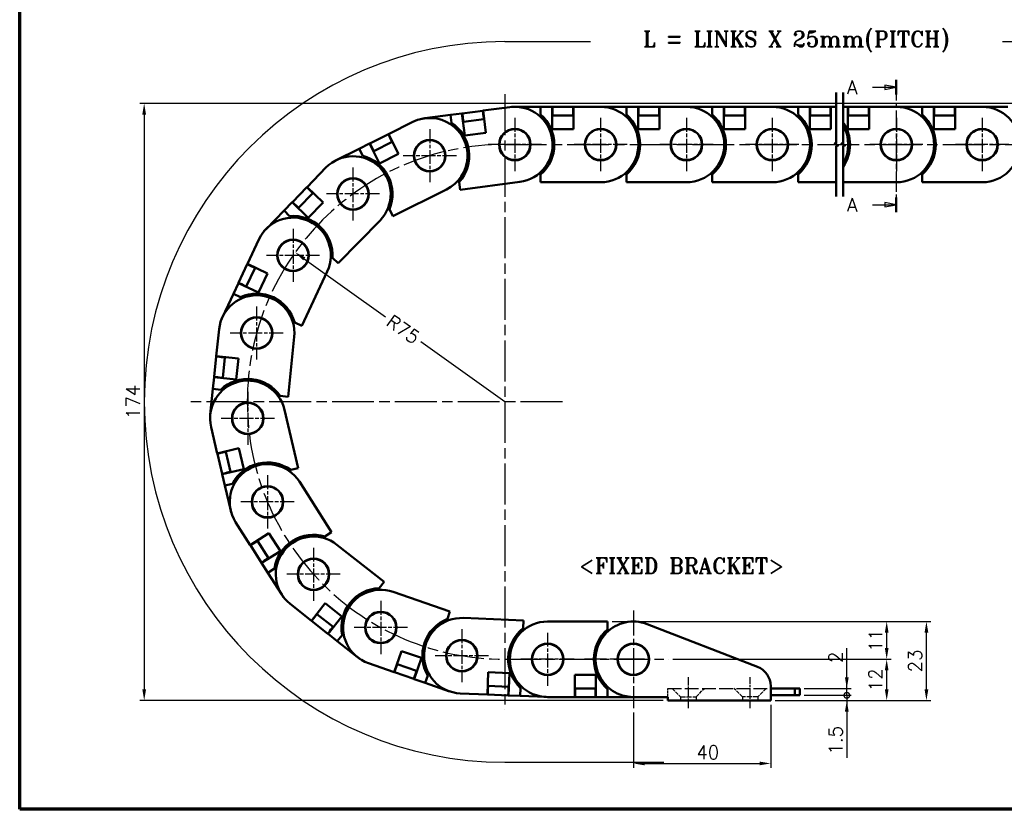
# Model space of a CAD drawing. Header units: millimetres. Extents: x 13 to 533, y -427 to 563.
# Tile 4 of 14: x 13 to 300, y 13 to 243. Entities that reach past the tile are written whole.
import ezdxf

# ---------------------------------------------------------------- set-up
doc = ezdxf.new("R2010")
doc.units = ezdxf.units.MM
doc.header["$LTSCALE"] = 1.3
doc.linetypes.add('CHAIN', pattern=[0.3543, 0.2362, -0.0295, 0.0591, -0.0295])
doc.linetypes.add('DASHED', pattern=[0.2068, 0.1655, -0.0413])
doc.layers.get('0').update_dxf_attribs({"lineweight": 25})
for name, color, linetype, lineweight in [('경계(ISO)', 7, 'Continuous', 70), ('기호(ISO)', 7, 'Continuous', 25), ('단면선(ISO)', 3, 'CHAIN', 25), ('스케치 형상(ISO)', 7, 'Continuous', 25), ('외형선(ISO)', 7, 'Continuous', 50), ('절단선(ISO)', 1, 'Continuous', 50), ('중심 표식(ISO)', 1, 'CHAIN', 25), ('중심선(ISO)', 1, 'CHAIN', 25), ('치수(ISO)', 7, 'Continuous', 25)]:
    doc.layers.add(name, color=color, linetype=linetype, lineweight=lineweight)
doc.styles.add('주 문자 (ISO)', font='tahoma.ttf')
doc.styles.add('한신치수', font='RomanS.shx')
doc.dimstyles.new('한신체인', dxfattribs={"dimscale": 1.3, "dimtxt": 3, "dimasz": 2.5, "dimexe": 1, "dimexo": 1, "dimgap": 1, "dimtad": 1, "dimrnd": 1e-08, "dimdsep": 46, "dimtxsty": '한신치수', "dimcen": 0.09, "dimdle": 10, "dimclrd": 3, "dimclre": 3, "dimclrt": 3, "dimazin": 2, "dimtfac": 1.1684, "dimtmove": 0, "dimatfit": 3, "dimfxl": 0, "dimtolj": 1, "dimlwd": -1, "dimlwe": -1, "dimarcsym": 0})

# ---------------------------------------------------------------- blocks, each defined once
blk = doc.blocks.new('경계 도면틀')
at = {"layer": '경계(ISO)'}
for p, q in [((10, 10), (10, 287)), ((410, 10), (10, 10))]:
    blk.add_line(p, q, dxfattribs=at)
blk = doc.blocks.new('2dTransSection0')
at = {"layer": '단면선(ISO)', "linetype": 'Continuous'}
for p, q in [((206.43, 171.86), (203.93, 172.36)), ((203.93, 172.36), (203.93, 171.36)), ((201.17, 171.86), (203.93, 171.86)), ((203.93, 171.86), (206.43, 171.86)), ((203.93, 171.36), (206.43, 171.86)), ((206.43, 145.53), (203.93, 146.03)), ((203.93, 146.03), (203.93, 145.03)), ((201.17, 145.53), (203.93, 145.53)), ((203.93, 145.53), (206.43, 145.53)), ((203.93, 145.03), (206.43, 145.53))]:
    blk.add_line(p, q, dxfattribs=at)
at = {"layer": '단면선(ISO)', "linetype": 'CHAIN', "ltscale": 14.864354}
blk.add_line((206.43, 173.49), (206.43, 143.89), dxfattribs=at)
at = {"layer": '단면선(ISO)', "linetype": 'Continuous', "lineweight": 50}
for p, q in [((206.43, 173.49), (206.43, 170.23)), ((206.43, 147.16), (206.43, 143.89))]:
    blk.add_line(p, q, dxfattribs=at)
at = {"layer": '단면선(ISO)', "linetype": 'Continuous', "flags": 128}
for points in [[(203.93, 171.36), (206.43, 171.86), (203.93, 172.36), (203.93, 171.36)], [(203.93, 145.03), (206.43, 145.53), (203.93, 146.03), (203.93, 145.03)]]:
    blk.add_lwpolyline(points, dxfattribs=at)
at = {"layer": '단면선(ISO)'}
for points in [[(203.93, 171.36), (206.43, 171.86), (203.93, 172.36), (203.93, 171.36)], [(203.93, 145.03), (206.43, 145.53), (203.93, 146.03), (203.93, 145.03)]]:
    blk.add_solid(points, dxfattribs=at)
at = {"layer": '단면선(ISO)', "char_height": 3, "attachment_point": 7, "style": '한신치수'}
for insert in [(195.44, 170.34), (195.44, 144)]:
    blk.add_mtext('A', dxfattribs=dict(at, insert=insert))
blk = doc.blocks.new('*D12')
at = {"layer": 'Defpoints', "color": 0, "transparency": 16777216}
for p in [(93.28, 175.32), (154.31, 131.72)]:
    blk.add_point(p, dxfattribs=at)
at = {"layer": '치수(ISO)', "color": 3, "transparency": 16777216}
for p, q in [((95.92, 173.43), (119.57, 156.53)), ((154.31, 131.72), (129.85, 149.19))]:
    blk.add_line(p, q, dxfattribs=at)
blk.add_solid([(96.24, 173.87), (95.61, 172.99), (93.28, 175.32)], dxfattribs=at)
at = {"layer": '치수(ISO)', "color": 3, "transparency": 16777216, "insert": (124.71, 152.86), "char_height": 3.9, "attachment_point": 5, "rotation": 324.46, "style": '한신치수'}
blk.add_mtext('\\A1;R75', dxfattribs=at)
blk = doc.blocks.new('FIX BRACKET')
at = {"layer": '기호(ISO)', "color": 2, "insert": (-25.49, 1.86), "char_height": 3.5, "attachment_point": 1, "style": '주 문자 (ISO)'}
blk.add_mtext('\\fRomanT|b0|i0;\\H3.5000;<FIXED BRACKET>', dxfattribs=at)
blk = doc.blocks.new('_DotSmall')
at = {"color": 0, "linetype": 'ByBlock', "const_width": 0.5}
blk.add_lwpolyline([(-0.0625, 0, 1), (0.0625, 0, 1)], format="xyb", close=True, dxfattribs=at)
blk = doc.blocks.new('*D17')
at = {"layer": 'Defpoints', "color": 0, "transparency": 16777216}
for p in [(240.31, 48.22), (240.31, 46.22), (253.99, 48.22)]:
    blk.add_point(p, dxfattribs=at)
at = {"layer": '치수(ISO)', "color": 3, "transparency": 16777216}
for p, q in [((253.99, 51.47), (253.99, 59.92)), ((241.61, 48.22), (255.29, 48.22)), ((241.61, 46.22), (255.29, 46.22)), ((253.99, 46.22), (253.99, 48.22)), ((253.99, 46.22), (253.99, 42.97))]:
    blk.add_line(p, q, dxfattribs=at)
blk.add_solid([(253.44, 51.47), (254.53, 51.47), (253.99, 48.22)], dxfattribs=at)
at = {"layer": '치수(ISO)', "color": 3, "transparency": 16777216, "xscale": 3.25, "yscale": 3.25, "zscale": 3.25, "rotation": 90}
blk.add_blockref('_DotSmall', (253.99, 46.22), dxfattribs=at)
at = {"layer": '치수(ISO)', "color": 3, "transparency": 16777216, "insert": (250.74, 57.32), "char_height": 3.9, "attachment_point": 5, "rotation": 90, "style": '한신치수'}
blk.add_mtext('\\A1;2', dxfattribs=at)
blk = doc.blocks.new('*D19')
at = {"layer": 'Defpoints', "color": 0, "transparency": 16777216}
for p in [(240.31, 46.22), (253.99, 46.22), (231.81, 44.72)]:
    blk.add_point(p, dxfattribs=at)
at = {"layer": '치수(ISO)', "color": 3, "transparency": 16777216}
for p, q in [((253.99, 46.22), (253.99, 52.72)), ((241.61, 46.22), (255.29, 46.22)), ((253.99, 46.22), (253.99, 44.72)), ((233.11, 44.72), (255.29, 44.72)), ((253.99, 41.47), (253.99, 28.01))]:
    blk.add_line(p, q, dxfattribs=at)
blk.add_solid([(253.44, 41.47), (254.53, 41.47), (253.99, 44.72)], dxfattribs=at)
at = {"layer": '치수(ISO)', "color": 3, "transparency": 16777216, "xscale": 3.25, "yscale": 3.25, "zscale": 3.25, "rotation": 270}
blk.add_blockref('_DotSmall', (253.99, 46.22), dxfattribs=at)
at = {"layer": '치수(ISO)', "color": 3, "transparency": 16777216, "insert": (250.74, 33.12), "char_height": 3.9, "attachment_point": 5, "rotation": 90, "style": '한신치수'}
blk.add_mtext('\\A1;1.5', dxfattribs=at)
blk = doc.blocks.new('*D20')
at = {"layer": 'Defpoints', "color": 0, "transparency": 16777216}
for p in [(201.98, 56.72), (265.61, 56.72), (231.81, 44.72)]:
    blk.add_point(p, dxfattribs=at)
at = {"layer": '치수(ISO)', "color": 3, "transparency": 16777216}
for p, q in [((203.28, 56.72), (266.91, 56.72)), ((265.61, 47.97), (265.61, 53.47)), ((233.11, 44.72), (266.91, 44.72))]:
    blk.add_line(p, q, dxfattribs=at)
for points in [[(265.07, 53.47), (266.15, 53.47), (265.61, 56.72)], [(265.07, 47.97), (266.15, 47.97), (265.61, 44.72)]]:
    blk.add_solid(points, dxfattribs=at)
at = {"layer": '치수(ISO)', "color": 3, "transparency": 16777216, "insert": (262.36, 50.72), "char_height": 3.9, "attachment_point": 5, "rotation": 90, "style": '한신치수'}
blk.add_mtext('\\A1;12', dxfattribs=at)
blk = doc.blocks.new('*D21')
at = {"layer": 'Defpoints', "color": 0, "transparency": 16777216}
for p in [(184.31, 67.72), (277.19, 67.72), (231.81, 44.72)]:
    blk.add_point(p, dxfattribs=at)
at = {"layer": '치수(ISO)', "color": 3, "transparency": 16777216}
for p, q in [((185.61, 67.72), (278.49, 67.72)), ((277.19, 47.97), (277.19, 64.47)), ((233.11, 44.72), (278.49, 44.72))]:
    blk.add_line(p, q, dxfattribs=at)
for points in [[(276.65, 64.47), (277.74, 64.47), (277.19, 67.72)], [(276.65, 47.97), (277.74, 47.97), (277.19, 44.72)]]:
    blk.add_solid(points, dxfattribs=at)
at = {"layer": '치수(ISO)', "color": 3, "transparency": 16777216, "insert": (273.94, 56.22), "char_height": 3.9, "attachment_point": 5, "rotation": 90, "style": '한신치수'}
blk.add_mtext('\\A1;23', dxfattribs=at)
blk = doc.blocks.new('*D32')
at = {"layer": 'Defpoints', "color": 0, "transparency": 16777216}
for p in [(231.81, 44.72), (191.81, 42.47), (231.81, 26.36)]:
    blk.add_point(p, dxfattribs=at)
at = {"layer": '치수(ISO)', "color": 3, "transparency": 16777216}
for p, q in [((231.81, 43.42), (231.81, 25.06)), ((191.81, 41.17), (191.81, 25.06)), ((195.06, 26.36), (228.56, 26.36))]:
    blk.add_line(p, q, dxfattribs=at)
for points in [[(195.06, 26.91), (195.06, 25.82), (191.81, 26.36)], [(228.56, 26.91), (228.56, 25.82), (231.81, 26.36)]]:
    blk.add_solid(points, dxfattribs=at)
at = {"layer": '치수(ISO)', "color": 3, "transparency": 16777216, "insert": (213.49, 29.61), "char_height": 3.9, "attachment_point": 5, "style": '한신치수'}
blk.add_mtext('\\A1;40', dxfattribs=at)
blk = doc.blocks.new('*D33')
at = {"layer": 'Defpoints', "color": 0, "transparency": 16777216}
for p in [(328.4, 218.72), (49.27, 44.72), (201.81, 44.72)]:
    blk.add_point(p, dxfattribs=at)
at = {"layer": '치수(ISO)', "color": 3, "transparency": 16777216}
for p, q in [((327.1, 218.72), (47.97, 218.72)), ((49.27, 215.47), (49.27, 47.97)), ((200.51, 44.72), (47.97, 44.72))]:
    blk.add_line(p, q, dxfattribs=at)
for points in [[(48.73, 215.47), (49.82, 215.47), (49.27, 218.72)], [(48.73, 47.97), (49.82, 47.97), (49.27, 44.72)]]:
    blk.add_solid(points, dxfattribs=at)
at = {"layer": '치수(ISO)', "color": 3, "transparency": 16777216, "insert": (46.02, 131.72), "char_height": 3.9, "attachment_point": 5, "rotation": 90, "style": '한신치수'}
blk.add_mtext('\\A1;174', dxfattribs=at)
blk = doc.blocks.new('*D35')
at = {"layer": 'Defpoints', "color": 0, "transparency": 16777216}
for p in [(184.31, 67.72), (265.61, 67.72), (201.98, 56.72)]:
    blk.add_point(p, dxfattribs=at)
at = {"layer": '치수(ISO)', "color": 3, "transparency": 16777216}
for p, q in [((185.61, 67.72), (266.91, 67.72)), ((265.61, 59.97), (265.61, 64.47)), ((203.28, 56.72), (266.91, 56.72))]:
    blk.add_line(p, q, dxfattribs=at)
for points in [[(265.07, 64.47), (266.15, 64.47), (265.61, 67.72)], [(265.07, 59.97), (266.15, 59.97), (265.61, 56.72)]]:
    blk.add_solid(points, dxfattribs=at)
at = {"layer": '치수(ISO)', "color": 3, "transparency": 16777216, "insert": (262.36, 62.22), "char_height": 3.9, "attachment_point": 5, "rotation": 90, "style": '한신치수'}
blk.add_mtext('\\A1;11', dxfattribs=at)

msp = doc.modelspace()

# ---------------------------------------------------------------- linework, layer by layer
at = {"layer": '스케치 형상(ISO)', "color": 3}
for p, q in [((154.307, 236.723), (179.307, 236.723)), ((299.307, 236.723), (324.307, 236.723)), ((154.307, 26.723), (200.68, 26.723))]:
    msp.add_line(p, q, dxfattribs=at)
at = {"layer": '스케치 형상(ISO)', "color": 1, "linetype": 'CHAIN', "lineweight": 25, "ltscale": 38.940559}
msp.add_line((154.307, 221.401), (154.307, 42.044), dxfattribs=at)
at = {"layer": '스케치 형상(ISO)', "color": 1, "linetype": 'CHAIN', "ltscale": 39.586067}
msp.add_line((154.307, 206.723), (318.404, 206.723), dxfattribs=at)
at = {"layer": '스케치 형상(ISO)', "color": 1, "linetype": 'CHAIN', "lineweight": 25, "ltscale": 39.740543}
msp.add_line((171.14, 131.723), (61.316, 131.723), dxfattribs=at)
at = {"layer": '스케치 형상(ISO)', "color": 1, "linetype": 'CHAIN', "ltscale": 34.501469}
msp.add_line((154.307, 56.723), (201.981, 56.723), dxfattribs=at)
at = {"layer": '스케치 형상(ISO)', "color": 2, "linetype": 'DASHED', "lineweight": 25, "ltscale": 3.661007}
msp.add_line((201.808, 45.723), (201.808, 48.223), dxfattribs=at)
at = {"layer": '스케치 형상(ISO)', "color": 2, "linetype": 'DASHED', "lineweight": 25, "ltscale": 18.598423}
msp.add_line((201.808, 48.223), (231.808, 48.223), dxfattribs=at)
at = {"layer": '스케치 형상(ISO)', "color": 2, "linetype": 'DASHED', "lineweight": 25, "ltscale": 5.073935}
for p, q in [((203.108, 48.223), (205.558, 45.773)), ((210.058, 45.773), (212.508, 48.223)), ((223.558, 45.773), (221.108, 48.223)), ((230.508, 48.223), (228.058, 45.773))]:
    msp.add_line(p, q, dxfattribs=at)
at = {"layer": '스케치 형상(ISO)', "color": 2, "linetype": 'DASHED', "lineweight": 25, "ltscale": 6.589892}
for p, q in [((205.558, 45.773), (210.058, 45.773)), ((228.058, 45.773), (223.558, 45.773))]:
    msp.add_line(p, q, dxfattribs=at)
at = {"layer": '스케치 형상(ISO)', "color": 2, "linetype": 'DASHED', "lineweight": 25, "ltscale": 1.537565}
for p, q in [((205.558, 45.773), (205.558, 44.723)), ((210.058, 45.773), (210.058, 44.723)), ((223.558, 45.773), (223.558, 44.723)), ((228.058, 45.773), (228.058, 44.723))]:
    msp.add_line(p, q, dxfattribs=at)
at = {"layer": '스케치 형상(ISO)', "color": 3}
msp.add_arc((154.307, 131.723), 105, 90, 270, dxfattribs=at)
at = {"layer": '스케치 형상(ISO)', "color": 1, "linetype": 'CHAIN', "ltscale": 39.350773}
msp.add_arc((154.307, 131.723), 75, 90, 270, dxfattribs=at)
at = {"layer": '외형선(ISO)'}
for p, q in [((131.055, 214.384), (138.491, 215.358)), ((138.491, 215.358), (141.862, 215.799)), ((138.491, 215.358), (138.787, 213.095)), ((141.862, 215.799), (141.961, 215.812)), ((142.706, 209.354), (141.862, 215.799)), ((147.911, 216.591), (141.961, 215.812)), ((142.091, 214.82), (141.961, 215.812)), ((147.911, 216.591), (148.01, 216.604)), ((147.911, 216.591), (148.04, 215.599)), ((148.01, 216.604), (155.843, 217.629)), ((148.01, 216.604), (148.854, 210.159)), ((148.04, 215.599), (148.105, 215.104)), ((156.271, 217.677), (156.271, 217.677)), ((157.271, 217.723), (164.771, 217.723)), ((164.771, 217.723), (168.171, 217.723)), ((164.771, 217.723), (164.771, 215.44)), ((168.171, 217.723), (168.271, 217.723)), ((168.171, 211.223), (168.171, 217.723)), ((168.171, 215.223), (168.271, 215.223)), ((168.271, 216.723), (168.271, 217.723)), ((174.271, 217.723), (168.271, 217.723)), ((168.271, 216.723), (168.271, 216.223)), ((168.271, 215.223), (168.271, 216.223)), ((168.271, 215.223), (174.271, 215.223)), ((174.271, 217.723), (174.271, 216.723)), ((174.271, 217.723), (174.371, 217.723)), ((174.271, 216.723), (174.271, 216.223)), ((174.271, 216.223), (174.271, 215.223)), ((174.271, 215.223), (174.371, 215.223)), ((174.371, 217.723), (174.371, 211.223)), ((174.371, 217.723), (182.271, 217.723)), ((182.271, 217.723), (189.771, 217.723)), ((189.771, 217.723), (193.171, 217.723)), ((189.771, 217.723), (189.771, 215.44)), ((193.171, 217.723), (193.271, 217.723)), ((193.171, 211.223), (193.171, 217.723)), ((193.171, 215.223), (193.271, 215.223)), ((193.271, 216.723), (193.271, 217.723)), ((199.271, 217.723), (193.271, 217.723)), ((193.271, 216.723), (193.271, 216.223)), ((193.271, 215.223), (193.271, 216.223)), ((193.271, 215.223), (199.271, 215.223)), ((199.271, 217.723), (199.271, 216.723)), ((199.271, 217.723), (199.371, 217.723)), ((199.271, 216.723), (199.271, 216.223)), ((199.271, 216.223), (199.271, 215.223)), ((199.271, 215.223), (199.371, 215.223)), ((199.371, 217.723), (199.371, 211.223)), ((199.371, 217.723), (207.271, 217.723)), ((207.271, 217.723), (214.771, 217.723)), ((214.771, 217.723), (218.171, 217.723)), ((214.771, 217.723), (214.771, 215.44)), ((218.171, 217.723), (218.271, 217.723)), ((218.171, 211.223), (218.171, 217.723)), ((218.171, 215.223), (218.271, 215.223)), ((218.271, 216.723), (218.271, 217.723)), ((224.271, 217.723), (218.271, 217.723)), ((218.271, 216.723), (218.271, 216.223)), ((218.271, 215.223), (218.271, 216.223)), ((218.271, 215.223), (224.271, 215.223)), ((224.271, 217.723), (224.271, 216.723)), ((224.271, 217.723), (224.371, 217.723)), ((224.271, 216.723), (224.271, 216.223)), ((224.271, 216.223), (224.271, 215.223)), ((224.271, 215.223), (224.371, 215.223)), ((224.371, 217.723), (224.371, 211.223)), ((224.371, 217.723), (232.271, 217.723)), ((232.271, 217.723), (239.771, 217.723)), ((239.771, 217.723), (243.171, 217.723)), ((239.771, 217.723), (239.771, 215.44)), ((243.171, 217.723), (243.271, 217.723)), ((243.171, 211.223), (243.171, 217.723)), ((243.171, 215.223), (243.271, 215.223)), ((243.271, 216.723), (243.271, 217.723)), ((249.271, 217.723), (243.271, 217.723)), ((243.271, 216.723), (243.271, 216.223)), ((243.271, 215.223), (243.271, 216.223)), ((243.271, 215.223), (249.271, 215.223)), ((249.271, 217.723), (249.271, 216.723)), ((249.271, 217.723), (249.371, 217.723)), ((249.271, 216.723), (249.271, 216.223)), ((249.271, 216.223), (249.271, 215.223)), ((249.271, 215.223), (249.371, 215.223)), ((249.371, 217.723), (249.371, 211.223)), ((249.371, 217.723), (250.937, 217.723)), ((252.937, 217.723), (254.326, 217.723)), ((254.326, 217.723), (254.426, 217.723)), ((254.326, 211.223), (254.326, 217.723)), ((254.326, 215.223), (254.426, 215.223)), ((260.426, 217.723), (254.426, 217.723)), ((254.426, 216.723), (254.426, 217.723)), ((254.426, 216.723), (254.426, 216.223)), ((254.426, 215.223), (254.426, 216.223)), ((254.426, 215.223), (260.426, 215.223)), ((260.426, 217.723), (260.526, 217.723)), ((260.426, 217.723), (260.426, 216.723)), ((260.426, 216.723), (260.426, 216.223)), ((260.426, 216.223), (260.426, 215.223)), ((260.426, 215.223), (260.526, 215.223)), ((260.526, 217.723), (260.526, 211.223)), ((260.526, 217.723), (268.426, 217.723)), ((268.426, 217.723), (275.926, 217.723)), ((275.926, 217.723), (279.326, 217.723)), ((275.926, 217.723), (275.926, 215.44)), ((279.326, 217.723), (279.426, 217.723)), ((279.326, 211.223), (279.326, 217.723)), ((279.326, 215.223), (279.426, 215.223)), ((285.426, 217.723), (279.426, 217.723)), ((279.426, 216.723), (279.426, 217.723)), ((279.426, 216.723), (279.426, 216.223)), ((279.426, 215.223), (279.426, 216.223)), ((279.426, 215.223), (285.426, 215.223)), ((285.426, 217.723), (285.526, 217.723)), ((285.426, 217.723), (285.426, 216.723)), ((285.426, 216.723), (285.426, 216.223)), ((285.426, 216.223), (285.426, 215.223)), ((285.426, 215.223), (285.526, 215.223)), ((285.526, 217.723), (285.526, 211.223)), ((285.526, 217.723), (293.426, 217.723)), ((293.426, 217.723), (300.926, 217.723)), ((120.503, 209.794), (127.572, 213.32)), ((130.069, 214.209), (130.069, 214.209)), ((142.091, 214.82), (142.156, 214.325)), ((142.286, 213.333), (142.156, 214.325)), ((142.187, 213.32), (142.286, 213.333)), ((142.286, 213.333), (148.235, 214.112)), ((148.105, 215.104), (148.235, 214.112)), ((148.235, 214.112), (148.334, 214.125)), ((120.414, 209.749), (115.045, 207.071)), ((120.414, 209.749), (120.503, 209.794)), ((120.414, 209.749), (120.86, 208.854)), ((120.503, 209.794), (123.405, 203.977)), ((148.854, 210.159), (142.706, 209.354)), ((174.371, 211.223), (168.171, 211.223)), ((199.371, 211.223), (193.171, 211.223)), ((224.371, 211.223), (218.171, 211.223)), ((249.371, 211.223), (243.171, 211.223)), ((260.526, 211.223), (254.326, 211.223)), ((285.526, 211.223), (279.326, 211.223)), ((111.913, 205.508), (114.955, 207.026)), ((114.955, 207.026), (115.045, 207.071)), ((117.857, 201.21), (114.955, 207.026)), ((115.491, 206.176), (115.045, 207.071)), ((116.161, 204.834), (121.53, 207.512)), ((120.86, 208.854), (121.083, 208.407)), ((121.083, 208.407), (121.53, 207.512)), ((121.53, 207.512), (121.619, 207.557)), ((105.201, 202.161), (111.913, 205.508)), ((111.913, 205.508), (112.931, 203.466)), ((115.491, 206.176), (115.714, 205.729)), ((116.161, 204.834), (115.714, 205.729)), ((116.071, 204.789), (116.161, 204.834)), ((123.405, 203.977), (117.857, 201.21)), ((104.327, 201.674), (104.327, 201.673)), ((96.722, 194.346), (102.239, 200)), ((164.253, 198.223), (164.771, 198.223)), ((164.771, 198.223), (164.771, 198.005)), ((164.771, 198.005), (164.771, 195.723)), ((189.253, 198.223), (189.771, 198.223)), ((189.771, 198.223), (189.771, 198.005)), ((189.771, 198.005), (189.771, 195.723)), ((214.253, 198.223), (214.771, 198.223)), ((214.771, 198.223), (214.771, 198.005)), ((214.771, 198.005), (214.771, 195.723)), ((239.253, 198.223), (239.771, 198.223)), ((239.771, 198.223), (239.771, 198.005)), ((239.771, 198.005), (239.771, 195.723)), ((275.409, 198.223), (275.926, 198.223)), ((275.926, 198.223), (275.926, 198.005)), ((275.926, 198.005), (275.926, 195.723)), ((140.509, 195.955), (141.023, 196.023)), ((141.023, 196.023), (141.051, 195.807)), ((141.051, 195.807), (141.347, 193.544)), ((158.699, 195.816), (141.347, 193.544)), ((182.271, 195.723), (164.771, 195.723)), ((207.271, 195.723), (189.771, 195.723)), ((232.271, 195.723), (214.771, 195.723)), ((250.937, 195.723), (239.771, 195.723)), ((268.426, 195.723), (252.937, 195.723)), ((293.426, 195.723), (275.926, 195.723)), ((96.652, 194.274), (92.461, 189.98)), ((94.25, 188.234), (98.441, 192.528)), ((96.652, 194.274), (96.722, 194.346)), ((96.652, 194.274), (97.367, 193.576)), ((96.722, 194.346), (101.373, 189.806)), ((97.367, 193.576), (97.725, 193.227)), ((97.725, 193.227), (98.441, 192.528)), ((98.441, 192.528), (98.511, 192.6)), ((137.393, 193.634), (121.733, 185.822)), ((90.017, 187.475), (92.391, 189.909)), ((92.391, 189.909), (92.461, 189.98)), ((97.043, 185.369), (92.391, 189.909)), ((93.177, 189.282), (92.461, 189.98)), ((101.373, 189.806), (97.043, 185.369)), ((84.779, 182.108), (90.017, 187.475)), ((90.017, 187.475), (91.65, 185.881)), ((93.177, 189.282), (93.535, 188.933)), ((94.25, 188.234), (93.535, 188.933)), ((94.181, 188.163), (94.25, 188.234)), ((120.154, 187.828), (120.617, 188.059)), ((120.617, 188.059), (120.714, 187.864)), ((120.714, 187.864), (121.733, 185.822)), ((117.984, 184.635), (105.762, 172.11)), ((84.113, 181.36), (84.113, 181.36)), ((79.338, 171.94), (82.691, 179.093)), ((103.611, 173.486), (103.973, 173.856)), ((103.973, 173.856), (104.129, 173.704)), ((104.129, 173.704), (105.762, 172.11)), ((79.296, 171.849), (76.749, 166.417)), ((79.013, 165.356), (81.56, 170.788)), ((79.296, 171.849), (79.338, 171.94)), ((79.296, 171.849), (80.201, 171.425)), ((79.338, 171.94), (85.224, 169.181)), ((80.201, 171.425), (80.654, 171.213)), ((80.654, 171.213), (81.56, 170.788)), ((81.56, 170.788), (81.602, 170.879)), ((102.611, 169.757), (95.185, 153.911)), ((76.707, 166.326), (76.749, 166.417)), ((77.655, 165.992), (76.749, 166.417)), ((85.224, 169.181), (82.593, 163.567)), ((75.264, 163.247), (76.707, 166.326)), ((82.593, 163.567), (76.707, 166.326)), ((77.655, 165.992), (78.108, 165.78)), ((79.013, 165.356), (78.108, 165.78)), ((78.971, 165.265), (79.013, 165.356)), ((72.081, 156.456), (75.264, 163.247)), ((75.264, 163.247), (77.331, 162.279)), ((71.698, 155.531), (71.698, 155.531)), ((92.701, 154.503), (92.921, 154.972)), ((92.921, 154.972), (93.118, 154.879)), ((70.285, 145.065), (71.1, 152.923)), ((93.118, 154.879), (95.185, 153.911)), ((92.983, 150.653), (91.177, 133.246)), ((70.275, 144.966), (69.655, 138.998)), ((70.275, 144.966), (70.285, 145.065)), ((70.275, 144.966), (71.269, 144.863)), ((70.285, 145.065), (76.75, 144.395)), ((71.269, 144.863), (71.767, 144.811)), ((71.767, 144.811), (72.761, 144.708)), ((72.142, 138.74), (72.761, 144.708)), ((72.761, 144.708), (72.772, 144.807)), ((76.75, 144.395), (76.11, 138.228)), ((69.294, 135.517), (69.645, 138.899)), ((69.645, 138.899), (69.655, 138.998)), ((76.11, 138.228), (69.645, 138.899)), ((70.65, 138.895), (69.655, 138.998)), ((70.65, 138.895), (71.147, 138.843)), ((72.142, 138.74), (71.147, 138.843)), ((72.132, 138.641), (72.142, 138.74)), ((68.52, 128.057), (69.294, 135.517)), ((69.294, 135.517), (71.564, 135.281)), ((88.637, 132.989), (88.69, 133.504)), ((88.69, 133.504), (88.907, 133.482)), ((88.907, 133.482), (91.177, 133.246)), ((90.168, 129.445), (94.183, 112.412)), ((68.462, 127.057), (68.462, 127.057)), ((70.567, 116.708), (68.755, 124.398)), ((70.567, 116.708), (76.894, 118.2)), ((76.894, 118.2), (78.317, 112.165)), ((70.59, 116.611), (70.567, 116.708)), ((70.59, 116.611), (71.564, 116.84)), ((70.59, 116.611), (71.967, 110.771)), ((71.564, 116.84), (72.05, 116.955)), ((72.05, 116.955), (73.024, 117.185)), ((73.024, 117.185), (73.001, 117.282)), ((74.4, 111.345), (73.024, 117.185)), ((78.317, 112.165), (71.99, 110.674)), ((91.75, 111.839), (91.962, 111.889)), ((91.962, 111.889), (94.183, 112.412)), ((72.94, 111.001), (71.967, 110.771)), ((71.99, 110.674), (71.967, 110.771)), ((72.77, 107.364), (71.99, 110.674)), ((72.94, 111.001), (73.427, 111.115)), ((74.4, 111.345), (73.427, 111.115)), ((74.423, 111.247), (74.4, 111.345)), ((91.869, 111.335), (91.75, 111.839)), ((72.77, 107.364), (74.991, 107.888)), ((74.491, 100.065), (72.77, 107.364)), ((94.48, 108.491), (103.87, 93.724)), ((74.765, 99.102), (74.765, 99.102)), ((80.154, 90.02), (75.915, 96.686)), ((80.154, 90.02), (85.639, 93.507)), ((85.639, 93.507), (88.966, 88.276)), ((101.761, 92.382), (101.944, 92.499)), ((102.038, 91.945), (101.761, 92.382)), ((101.944, 92.499), (103.87, 93.724)), ((80.208, 89.935), (80.154, 90.02)), ((80.208, 89.935), (81.052, 90.472)), ((80.208, 89.935), (83.428, 84.872)), ((81.052, 90.472), (81.474, 90.74)), ((81.474, 90.74), (82.318, 91.277)), ((82.318, 91.277), (82.264, 91.361)), ((85.537, 86.214), (82.318, 91.277)), ((105.439, 90.118), (119.161, 79.258)), ((88.966, 88.276), (83.481, 84.788)), ((85.537, 86.214), (84.693, 85.677)), ((85.591, 86.129), (85.537, 86.214)), ((84.272, 85.409), (83.428, 84.872)), ((83.481, 84.788), (83.428, 84.872)), ((85.306, 81.919), (83.481, 84.788)), ((84.272, 85.409), (84.693, 85.677)), ((85.306, 81.919), (87.232, 83.143)), ((89.33, 75.59), (85.306, 81.919)), ((117.61, 77.297), (117.745, 77.468)), ((117.745, 77.468), (119.161, 79.258)), ((89.905, 74.771), (89.905, 74.771)), ((118.016, 76.976), (117.61, 77.297)), ((121.828, 76.368), (138.358, 70.621)), ((97.981, 67.964), (91.786, 72.867)), ((97.981, 67.964), (102.015, 73.061)), ((102.015, 73.061), (106.876, 69.214)), ((98.68, 68.686), (98.99, 69.079)), ((98.99, 69.079), (99.611, 69.863)), ((99.611, 69.863), (99.532, 69.925)), ((104.315, 66.139), (99.611, 69.863)), ((106.876, 69.214), (102.842, 64.117)), ((137.608, 68.465), (138.358, 70.621)), ((98.059, 67.902), (97.981, 67.964)), ((98.059, 67.902), (98.68, 68.686)), ((98.059, 67.902), (102.764, 64.179)), ((104.315, 66.139), (103.695, 65.355)), ((104.394, 66.077), (104.315, 66.139)), ((137.537, 68.259), (137.608, 68.465)), ((138.026, 68.089), (137.537, 68.259)), ((142.289, 68.758), (159.774, 68.027)), ((159.679, 65.746), (159.774, 68.027)), ((166.808, 67.723), (184.308, 67.723)), ((184.308, 65.44), (184.308, 67.723)), ((195.781, 66.98), (227.975, 54.507)), ((103.384, 64.963), (102.764, 64.179)), ((102.842, 64.117), (102.764, 64.179)), ((105.508, 62.007), (102.842, 64.117)), ((103.384, 64.963), (103.695, 65.355)), ((105.508, 62.007), (106.925, 63.796)), ((159.67, 65.529), (159.679, 65.746)), ((160.187, 65.507), (159.67, 65.529)), ((184.308, 65.223), (184.308, 65.44)), ((184.825, 65.223), (184.308, 65.223)), ((111.389, 57.352), (105.508, 62.007)), ((122.065, 52.993), (124.2, 59.133)), ((124.2, 59.133), (130.056, 57.097)), ((112.202, 56.767), (112.202, 56.767)), ((122.065, 52.993), (114.604, 55.588)), ((122.652, 54.377), (122.981, 55.322)), ((122.981, 55.322), (122.886, 55.355)), ((128.648, 53.352), (122.981, 55.322)), ((130.056, 57.097), (127.922, 50.957)), ((122.16, 52.961), (122.065, 52.993)), ((122.16, 52.961), (122.488, 53.905)), ((122.16, 52.961), (127.827, 50.99)), ((122.488, 53.905), (122.652, 54.377)), ((128.156, 51.935), (127.827, 50.99)), ((128.156, 51.935), (128.32, 52.407)), ((128.648, 53.352), (128.32, 52.407)), ((128.743, 53.319), (128.648, 53.352)), ((131.133, 49.841), (131.882, 51.997)), ((149.263, 46.447), (149.534, 52.942)), ((149.534, 52.942), (155.729, 52.682)), ((155.729, 52.682), (155.457, 46.188)), ((174.708, 52.223), (180.908, 52.223)), ((174.708, 45.723), (174.708, 52.223)), ((180.908, 52.223), (180.908, 45.723)), ((127.922, 50.957), (127.827, 50.99)), ((131.133, 49.841), (127.922, 50.957)), ((138.217, 47.378), (131.133, 49.841)), ((149.467, 48.941), (149.367, 48.945)), ((149.425, 47.942), (149.467, 48.941)), ((155.462, 48.69), (149.467, 48.941)), ((231.808, 48.913), (231.808, 44.723)), ((149.263, 46.447), (141.369, 46.778)), ((149.362, 46.443), (149.263, 46.447)), ((149.362, 46.443), (149.404, 47.442)), ((149.362, 46.443), (155.357, 46.192)), ((149.404, 47.442), (149.425, 47.942)), ((155.399, 47.191), (155.357, 46.192)), ((155.457, 46.188), (155.357, 46.192)), ((155.399, 47.191), (155.42, 47.691)), ((155.462, 48.69), (155.42, 47.691)), ((158.854, 46.046), (155.457, 46.188)), ((155.562, 48.686), (155.462, 48.69)), ((158.854, 46.046), (158.95, 48.326)), ((166.348, 45.732), (158.854, 46.046)), ((174.808, 48.223), (174.708, 48.223)), ((174.808, 47.223), (174.808, 48.223)), ((180.808, 48.223), (174.808, 48.223)), ((174.808, 46.723), (174.808, 47.223)), ((174.808, 45.723), (174.808, 46.723)), ((180.808, 48.223), (180.808, 47.223)), ((180.908, 48.223), (180.808, 48.223)), ((180.808, 46.723), (180.808, 47.223)), ((180.808, 46.723), (180.808, 45.723)), ((184.308, 45.723), (184.308, 48.005)), ((238.808, 48.223), (231.808, 48.223)), ((238.808, 46.223), (231.808, 46.223)), ((238.808, 48.223), (238.808, 46.223)), ((240.308, 48.223), (238.808, 48.223)), ((240.308, 46.223), (238.808, 46.223)), ((240.308, 48.223), (240.308, 46.223)), ((174.708, 45.723), (166.808, 45.723)), ((174.808, 45.723), (174.708, 45.723)), ((174.808, 45.723), (180.808, 45.723)), ((180.908, 45.723), (180.808, 45.723)), ((184.308, 45.723), (180.908, 45.723)), ((191.808, 45.723), (184.308, 45.723)), ((201.808, 45.723), (191.808, 45.723)), ((201.808, 44.723), (201.808, 45.723)), ((231.808, 44.723), (201.808, 44.723))]:
    msp.add_line(p, q, dxfattribs=at)
for centre, radius in [((157.271, 206.723), 4.6), ((157.271, 206.723), 4.5), ((182.271, 206.723), 4.6), ((182.271, 206.723), 4.5), ((207.271, 206.723), 4.6), ((207.271, 206.723), 4.5), ((232.271, 206.723), 4.6), ((232.271, 206.723), 4.5), ((268.426, 206.723), 4.6), ((268.426, 206.723), 4.5), ((293.426, 206.723), 4.6), ((293.426, 206.723), 4.5), ((132.483, 203.477), 4.6), ((132.483, 203.477), 4.5), ((110.112, 192.317), 4.6), ((110.112, 192.317), 4.5), ((92.651, 174.425), 4.6), ((92.651, 174.425), 4.5), ((82.042, 151.788), 4.6), ((82.041, 151.788), 4.5), ((79.461, 126.921), 4.6), ((79.461, 126.921), 4.5), ((85.198, 102.588), 4.6), ((85.197, 102.588), 4.5), ((98.613, 81.493), 4.6), ((98.612, 81.492), 4.5), ((118.216, 65.978), 4.6), ((118.216, 65.978), 4.5), ((141.829, 57.768), 4.6), ((141.829, 57.768), 4.5), ((166.808, 56.723), 4.6), ((166.808, 56.723), 4.5), ((191.808, 56.723), 4.6), ((191.808, 56.723), 4.5)]:
    msp.add_circle(centre, radius, dxfattribs=at)
for centre, radius, start, end in [((157.271, 206.723), 11, 277.45954, 97.45954), ((157.271, 206.723), 11, 90, 95.21591), ((157.271, 206.723), 11.5, 310.70571, 49.29429), ((182.271, 206.723), 11, 270, 90), ((182.271, 206.723), 11.5, 310.70571, 49.29429), ((207.271, 206.723), 11, 270, 90), ((207.271, 206.723), 11.5, 310.70571, 49.29429), ((232.271, 206.723), 11, 270, 90), ((232.271, 206.723), 11.5, 310.70571, 49.29429), ((268.426, 206.723), 11, 270, 90), ((268.426, 206.723), 11.5, 310.70571, 49.29429), ((293.426, 206.723), 11, 270, 90), ((132.483, 203.477), 11, 296.51159, 116.51159), ((132.483, 203.477), 11, 97.45954, 102.67545), ((132.483, 203.477), 11.5, 318.16525, 56.75384), ((243.426, 206.723), 11.5, 325.7936, 34.2064), ((243.426, 206.723), 11, 329.83815, 30.16185), ((110.112, 192.317), 11, 315.69973, 135.69973), ((110.112, 192.317), 11, 116.51159, 121.7275), ((110.112, 192.317), 11.5, 337.2173, 75.80589), ((92.651, 174.425), 11, 334.88787, 154.88787), ((92.651, 174.425), 11.5, 356.40544, 94.99402), ((92.651, 174.425), 11, 135.69973, 140.91564), ((82.042, 151.788), 11, 354.076, 174.076), ((82.041, 151.788), 11.5, 15.59357, 114.18216), ((82.041, 151.788), 11, 154.88787, 160.10377), ((79.461, 126.921), 11, 13.26414, 193.26414), ((79.461, 126.921), 11.5, 34.78171, 133.37029), ((79.461, 126.921), 11, 174.076, 179.29191), ((85.198, 102.588), 11, 32.45227, 212.45227), ((85.197, 102.588), 11.5, 53.96984, 152.55843), ((85.197, 102.588), 11, 193.26414, 198.48005), ((98.612, 81.492), 11.5, 73.15798, 171.74657), ((98.613, 81.493), 11, 51.64041, 231.64041), ((118.216, 65.978), 11.5, 92.34612, 190.9347), ((98.612, 81.492), 11, 212.45227, 217.66818), ((118.216, 65.978), 11, 70.8288, 250.8288), ((141.829, 57.768), 11.5, 111.53451, 210.1231), ((141.829, 57.768), 11, 87.60363, 267.60363), ((166.808, 56.723), 11, 90, 270), ((191.808, 56.723), 11, 68.82282, 270), ((166.808, 56.723), 11.5, 128.30933, 226.89792), ((191.808, 56.723), 11.5, 130.70571, 229.29429), ((118.216, 65.978), 11, 231.64041, 236.85632), ((225.808, 48.913), 6, 0, 68.82282)]:
    msp.add_arc(centre, radius, start, end, dxfattribs=at)
at = {"layer": '절단선(ISO)', "flags": 128}
for points in [[(250.937, 191.595), (250.937, 206.3), (251.437, 206.434), (250.437, 207.011), (250.937, 207.145), (250.937, 221.85)], [(252.937, 191.595), (252.937, 206.3), (253.437, 206.434), (252.437, 207.011), (252.937, 207.145), (252.937, 221.85)]]:
    msp.add_lwpolyline(points, dxfattribs=at)
at = {"layer": '중심 표식(ISO)', "linetype": 'CHAIN', "ltscale": 13.248912}
for p, q in [((157.271, 214.473), (157.271, 198.973)), ((182.271, 214.473), (182.271, 198.973)), ((207.271, 214.473), (207.271, 198.973)), ((232.271, 214.473), (232.271, 198.973)), ((268.426, 214.473), (268.426, 198.973)), ((293.426, 214.473), (293.426, 198.973)), ((132.483, 211.227), (132.483, 195.727)), ((165.021, 206.723), (149.521, 206.723)), ((190.021, 206.723), (174.521, 206.723)), ((215.021, 206.723), (199.521, 206.723)), ((240.021, 206.723), (224.521, 206.723)), ((276.176, 206.723), (260.676, 206.723)), ((301.176, 206.723), (285.676, 206.723)), ((140.233, 203.477), (124.733, 203.477)), ((110.112, 200.067), (110.112, 184.567)), ((117.862, 192.317), (102.362, 192.317)), ((92.651, 182.175), (92.651, 166.675)), ((100.401, 174.425), (84.901, 174.425)), ((82.041, 159.538), (82.041, 144.038)), ((89.791, 151.788), (74.291, 151.788)), ((79.461, 134.671), (79.461, 119.171)), ((87.211, 126.921), (71.711, 126.921)), ((85.197, 110.338), (85.197, 94.838)), ((92.947, 102.588), (77.447, 102.588)), ((98.612, 89.242), (98.612, 73.742)), ((106.362, 81.492), (90.862, 81.492)), ((118.216, 73.728), (118.216, 58.228)), ((125.966, 65.978), (110.466, 65.978)), ((141.829, 65.518), (141.829, 50.018)), ((166.808, 64.473), (166.808, 48.973)), ((149.579, 57.768), (134.079, 57.768)), ((174.558, 56.723), (159.058, 56.723))]:
    msp.add_line(p, q, dxfattribs=at)
at = {"layer": '중심 표식(ISO)', "linetype": 'CHAIN', "ltscale": 23.990969}
for p, q in [((191.808, 70.973), (191.808, 42.473)), ((191.808, 70.973), (191.808, 42.473)), ((191.808, 70.973), (191.808, 42.473)), ((191.808, 70.973), (191.808, 42.473)), ((195.058, 56.723), (177.558, 56.723)), ((195.058, 56.723), (177.558, 56.723)), ((195.058, 56.723), (177.558, 56.723)), ((195.058, 56.723), (177.558, 56.723))]:
    msp.add_line(p, q, dxfattribs=at)
at = {"layer": '중심선(ISO)', "linetype": 'CHAIN', "ltscale": 7.650136}
for p, q in [((207.808, 51.473), (207.808, 42.523)), ((225.808, 42.523), (225.808, 51.473))]:
    msp.add_line(p, q, dxfattribs=at)

# ---------------------------------------------------------------- block references
at = {"xscale": 1.3, "yscale": 1.3, "zscale": 1.3}
for name, p in [('경계 도면틀', (0, 0)), ('FIX BRACKET', (209.052, 83.833))]:
    msp.add_blockref(name, p, dxfattribs=at)
at = {"layer": '단면선(ISO)', "xscale": 1.3, "yscale": 1.3, "zscale": 1.3}
msp.add_blockref('2dTransSection0', (0, 0), dxfattribs=at)

# ---------------------------------------------------------------- texts
at = {"layer": '기호(ISO)', "color": 2, "insert": (239.307, 236.723), "char_height": 4.55, "attachment_point": 5, "style": '주 문자 (ISO)'}
msp.add_mtext('\\fRomanT|b0|i0;\\H4.5500;L = LINKS X 25mm(PITCH)', dxfattribs=at)

# ---------------------------------------------------------------- dimensions: what is measured, and where the dimension line sits
at = {"layer": '치수(ISO)', "color": 3}
dim = msp.add_linear_dim(base=(49.274, 44.723), p1=(328.404, 218.723), p2=(201.808, 44.723), angle=90, text='174', dimstyle='한신체인', override={"dimdec": 2, "dimlfac": 1, "dimtp": 0, "dimtm": 0, "dimtdec": 2, "dimtofl": 0, "dimatfit": 1}, dxfattribs=at)
dim.commit()
dim.dimension.update_dxf_attribs({"geometry": '*D33', "text_midpoint": (49.274, 131.723), "dimtype": 160})
dim = msp.add_radius_dim(center=(154.307, 131.723), mpoint=(93.279, 175.318), dimstyle='한신체인', override={"dimdec": 2, "dimcen": 0, "dimdle": 0, "dimtp": 0, "dimtm": 0, "dimtdec": 2, "dimtofl": 0, "dimtmove": 2}, dxfattribs=at)
dim.commit()
dim.dimension.update_dxf_attribs({"geometry": '*D12', "text_midpoint": (124.713, 152.863), "dimtype": 164})
for base, p1, p2, angle, override, picture, middle in [((277.195, 67.723), (231.808, 44.723), (184.308, 67.723), 90, {"dimdec": 2, "dimtp": 0, "dimtm": 0, "dimtdec": 2, "dimtofl": 0, "dimatfit": 1}, '*D21', (277.195, 56.223)), ((265.612, 67.723), (201.981, 56.723), (184.308, 67.723), 270, {"dimdec": 2, "dimtp": 0, "dimtm": 0, "dimtdec": 2, "dimtofl": 0, "dimatfit": 1}, '*D35', (265.612, 62.223)), ((253.986, 48.223), (240.308, 46.223), (240.308, 48.223), 90, {"dimdec": 2, "dimblk1": 'DotSmall', "dimsah": 1, "dimdle": 0, "dimtp": 0, "dimtm": 0, "dimtdec": 2, "dimtofl": 1, "dimatfit": 1}, '*D17', (253.986, 57.323)), ((265.612, 56.723), (231.808, 44.723), (201.981, 56.723), 90, {"dimdec": 2, "dimtp": 0, "dimtm": 0, "dimtdec": 2, "dimtofl": 0, "dimatfit": 1}, '*D20', (265.612, 50.723)), ((253.986, 46.223), (231.808, 44.723), (240.308, 46.223), 90, {"dimdec": 2, "dimblk2": 'DotSmall', "dimsah": 1, "dimdle": 0, "dimtp": 0, "dimtm": 0, "dimtdec": 2, "dimtofl": 1, "dimatfit": 1}, '*D19', (253.986, 33.115)), ((231.808, 26.365), (191.808, 42.473), (231.808, 44.723), 180, {"dimdec": 2, "dimtp": 0, "dimtm": 0, "dimtdec": 2, "dimtofl": 0, "dimatfit": 1}, '*D32', (213.489, 26.365))]:
    dim = msp.add_linear_dim(base=base, p1=p1, p2=p2, angle=angle, dimstyle='한신체인', override=override, dxfattribs=at)
    dim.commit()
    dim.dimension.update_dxf_attribs({"geometry": picture, "text_midpoint": middle, "dimtype": 160})

doc.saveas('drawing.dxf')
